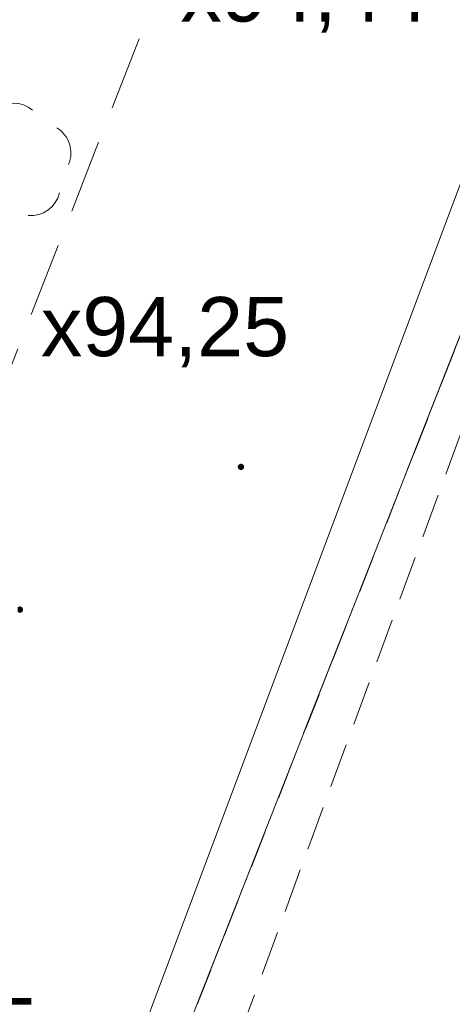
# Model space of a CAD drawing. Header units: metres. Extents: x 6541766 to 6542290, y 5894743 to 5895338.
# Tile 55 of 78: x 6541969 to 6541975, y 5895228 to 5895241. Entities that reach past the tile are written whole.
import ezdxf

# ---------------------------------------------------------------- set-up
doc = ezdxf.new("R2010")
doc.units = ezdxf.units.M
for name, pattern in [('0.5_0.5', [1, 0.5, -0.5]), ('1.0_0.5', [1.5, 1, -0.5]), ('2', [0.9, 0.6, -0.3]), ('DASHED', [0.75, 0.5, -0.25])]:
    doc.linetypes.add(name, pattern=pattern)
for name, color, linetype in [('219-działka ewidencyjna', 7, 'Continuous'), ('zadrzewienie  zakrzewienie', 7, 'Continuous'), ('Zakres', 7, 'Continuous')]:
    doc.layers.add(name, color=color, linetype=linetype)
for name, color, linetype, lineweight in [('A-OPIS', 4, 'Continuous', 20), ('A-OZNACZENIA', 7, 'Continuous', 15), ('A-PZT', 4, 'Continuous', 9), ('IE - podklad', 8, 'Continuous', 9)]:
    doc.layers.add(name, color=color, linetype=linetype, lineweight=lineweight)
doc.styles.add('MtXpl_Arial33', font='arial.ttf', dxfattribs={"height": 0.2})
doc.styles.add('MtXpl_Arial34', font='arial.ttf', dxfattribs={"height": 0.2})
doc.styles.add('MtXpl_Arial35', font='arial.ttf', dxfattribs={"height": 0.2})

# ---------------------------------------------------------------- blocks, each defined once
blk = doc.blocks.new('blok - podklad szary rfqfqw')
at = {"color": 8, "linetype": 'Continuous', "lineweight": 9}
for centre, start, end in [((6541968.81, 5895239.94), 49.272, 130.728), ((6541969.19, 5895239.664), 337.452, 58.692), ((6541969.045, 5895239.216), 265.129, 346.779)]:
    blk.add_arc(centre, 0.4, start, end, dxfattribs=at)
at = {"color": 8, "linetype": 'Continuous', "lineweight": 9, "extrusion": (0, 0, -1)}
for points in [[(-6541971.858, 5895235.388), (-6541971.858, 5895235.452), (-6541971.845, 5895235.42)], [(-6541971.858, 5895235.452), (-6541971.89, 5895235.375), (-6541971.89, 5895235.465)], [(-6541971.858, 5895235.452), (-6541971.858, 5895235.388), (-6541971.89, 5895235.375)], [(-6541971.89, 5895235.465), (-6541971.89, 5895235.375), (-6541971.922, 5895235.388)], [(-6541971.89, 5895235.465), (-6541971.922, 5895235.388), (-6541971.922, 5895235.452)], [(-6541971.922, 5895235.452), (-6541971.922, 5895235.388), (-6541971.935, 5895235.42)], [(-6541968.868, 5895233.522), (-6541968.9, 5895233.445), (-6541968.9, 5895233.535)], [(-6541968.868, 5895233.522), (-6541968.868, 5895233.458), (-6541968.9, 5895233.445)], [(-6541968.9, 5895233.535), (-6541968.9, 5895233.445), (-6541968.932, 5895233.458)], [(-6541968.9, 5895233.535), (-6541968.932, 5895233.458), (-6541968.932, 5895233.522)], [(-6541968.932, 5895233.522), (-6541968.932, 5895233.458), (-6541968.945, 5895233.49)]]:
    blk.add_solid(points, dxfattribs=at)
at = {"layer": '219-działka ewidencyjna', "color": 8, "linetype": '0.5_0.5', "lineweight": 9}
blk.add_line((6541982.464, 5895256.534), (6541969.26, 5895222.97), dxfattribs=at)
at = {"layer": 'A-OZNACZENIA', "color": 8, "linetype": 'DASHED', "lineweight": 9, "ltscale": 5}
blk.add_line((6541990.13, 5895276.02), (6541927.31, 5895116.37), dxfattribs=at)
at = {"layer": 'A-PZT', "color": 8, "lineweight": 9}
for p, q in [((6541964.081, 5895209.818), (6541990.13, 5895276.02)), ((6541985.928, 5895268.774), (6541963.854, 5895209.909)), ((6541985.928, 5895268.774), (6541963.858, 5895209.92))]:
    blk.add_line(p, q, dxfattribs=at)
at = {"layer": 'zadrzewienie  zakrzewienie', "color": 8, "linetype": '1.0_0.5', "lineweight": 9}
blk.add_line((6541960.85, 5895216.53), (6541986.23, 5895281.35), dxfattribs=at)
at = {"layer": 'Zakres', "color": 8, "linetype": '2', "lineweight": 9}
blk.add_line((6541965.96, 5895211.67), (6541999.83, 5895303.74), dxfattribs=at)
blk.add_line((6541965.96, 5895211.67), (6541999.83, 5895303.74), dxfattribs=at)
blk.add_line((6541965.96, 5895211.67), (6541999.83, 5895303.74), dxfattribs=at)
blk.add_line((6541965.96, 5895211.67), (6541999.83, 5895303.74), dxfattribs=at)
at = {"layer": 'A-OPIS', "color": 8, "lineweight": 9}
for s, style, p in [('x94,44', 'MtXpl_Arial33', (6541971.071, 5895241.441)), ('x94,25', 'MtXpl_Arial34', (6541969.185, 5895236.917)), ('x93,95', 'MtXpl_Arial35', (6541965.79, 5895227.438))]:
    blk.add_text(s, height=0.8, dxfattribs=dict(at, style=style)).set_placement(p)

msp = doc.modelspace()

# ---------------------------------------------------------------- block references
at = {"layer": 'IE - podklad'}
msp.add_blockref('blok - podklad szary rfqfqw', (0, 0), dxfattribs=at)

doc.saveas('drawing.dxf')
